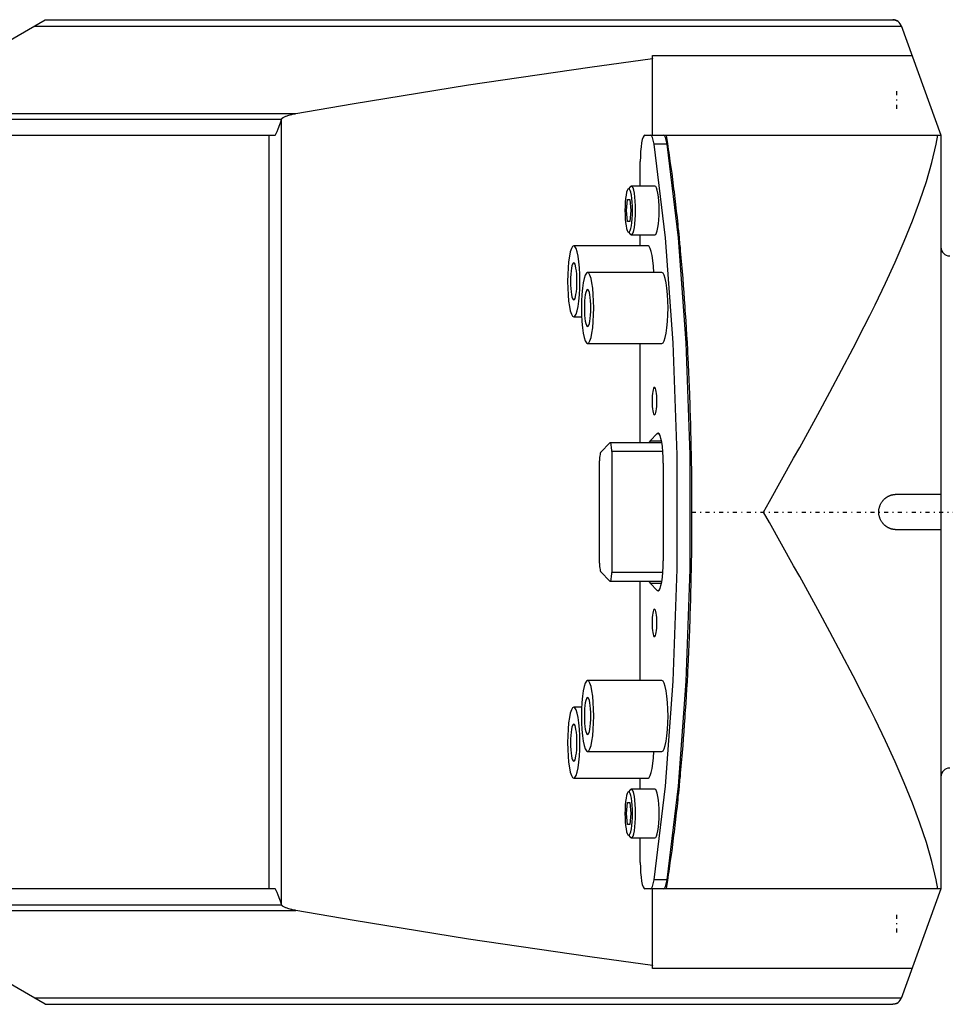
# Model space of a CAD drawing. Extents: x -565 to 345, y -109 to 109.
# Tile 3 of 10: x -418 to -314, y -56 to 56. Entities that reach past the tile are written whole.
import ezdxf

# ---------------------------------------------------------------- set-up
doc = ezdxf.new("R2010")
doc.units = 0
doc.linetypes.add('CENTER', pattern=[1.5, 0.45, -0.5, 0.05, -0.5])
doc.layers.add('AM_0', color=7, linetype='CONTINUOUS')
doc.layers.add('AM_7', color=7, linetype='CENTER')

msp = doc.modelspace()

# ---------------------------------------------------------------- linework, layer by layer
at = {"layer": 'AM_0', "color": 7, "linetype": 'CONTINUOUS'}
for p, q in [((-424.76, 50.14), (-415.47, 55.5)), ((-416.72, 54.78), (-318.97, 54.78)), ((-415.47, 55.5), (-319.93, 55.5)), ((-318.99, 54.84), (-314.5, 42.5)), ((-347.01, 42.5), (-347.01, 51.12)), ((-347.01, 51.12), (-347, 51.08)), ((-347, 42.5), (-347, 51.48)), ((-347, 51.48), (-317.77, 51.48)), ((-423.98, 44.92), (-387.22, 44.92)), ((-422.71, 44.27), (-388.84, 44.27)), ((-388.85, 44.25), (-388.84, 44.27)), ((-388.85, -44.25), (-388.85, 44.25)), ((-421.93, 42.5), (-389.55, 42.5)), ((-390.24, -42.5), (-390.24, 42.5)), ((-347.87, 42.5), (-314.5, 42.5)), ((-314.5, 42.5), (-314.5, -42.5)), ((-345.37, 41.46), (-346.84, 41.46)), ((-348.39, 36.75), (-348.39, 39.5)), ((-349.48, 36.71), (-349.77, 36.41)), ((-346.74, 36.75), (-349.4, 36.75)), ((-349.94, 34), (-349.82, 35.24)), ((-349.82, 35.24), (-349.57, 35.24)), ((-349.57, 35.24), (-349.45, 34)), ((-349.82, 32.76), (-349.94, 34)), ((-349.45, 34), (-349.57, 32.76)), ((-349.57, 32.76), (-349.82, 32.76)), ((-349.77, 31.59), (-349.48, 31.29)), ((-349.4, 31.25), (-346.74, 31.25)), ((-348.39, 30), (-348.39, 31.25)), ((-347.52, 30), (-355.89, 30)), ((-345.96, 27), (-354.33, 27)), ((-355.89, 22), (-355, 22)), ((-354.33, 19), (-345.96, 19)), ((-348.39, 7.81), (-348.39, 19)), ((-352.84, 6.75), (-351.81, 7.79)), ((-345.96, 7.81), (-351.78, 7.81)), ((-347.29, 8.04), (-347.43, 7.81)), ((-347.29, 8.04), (-346.5, 8.85)), ((-347.29, 8.04), (-346, 8.04)), ((-346.5, 8.85), (-346.29, 8.85)), ((-351.61, 6.81), (-351.61, -6.81)), ((-345.85, 6.81), (-351.61, 6.81)), ((-352.98, -5.77), (-352.98, 5.77)), ((-345.8, 5.5), (-345.8, -5.49)), ((-319.5, 2), (-314.5, 2)), ((-314.5, -2), (-319.5, -2)), ((-351.81, -7.79), (-352.84, -6.75)), ((-345.85, -6.81), (-351.61, -6.81)), ((-351.78, -7.81), (-345.96, -7.81)), ((-348.39, -19), (-348.39, -7.81)), ((-347.42, -7.81), (-347.29, -8.03)), ((-347.29, -8.03), (-346, -8.03)), ((-346.5, -8.84), (-347.29, -8.03)), ((-346.5, -8.84), (-346.29, -8.84)), ((-345.96, -19), (-354.33, -19)), ((-355, -22), (-355.89, -22)), ((-354.33, -27), (-345.96, -27)), ((-355.89, -30), (-347.52, -30)), ((-348.39, -31.25), (-348.39, -30)), ((-349.48, -31.29), (-349.77, -31.59)), ((-346.74, -31.25), (-349.4, -31.25)), ((-349.94, -34), (-349.82, -32.76)), ((-349.82, -32.76), (-349.57, -32.76)), ((-349.57, -32.76), (-349.45, -34)), ((-349.82, -35.24), (-349.94, -34)), ((-349.45, -34), (-349.57, -35.24)), ((-349.57, -35.24), (-349.82, -35.24)), ((-349.77, -36.41), (-349.48, -36.71)), ((-349.4, -36.75), (-346.74, -36.75)), ((-348.39, -39.5), (-348.39, -36.75)), ((-345.37, -41.46), (-346.84, -41.46)), ((-389.55, -42.5), (-421.93, -42.5)), ((-314.5, -42.5), (-347.87, -42.5)), ((-347.01, -51.12), (-347.01, -42.5)), ((-347, -51.48), (-347, -42.5)), ((-314.5, -42.5), (-318.99, -54.84)), ((-422.71, -44.27), (-388.84, -44.27)), ((-388.84, -44.27), (-388.85, -44.25)), ((-423.98, -44.92), (-387.22, -44.92)), ((-415.47, -55.5), (-424.76, -50.14)), ((-347, -51.08), (-347.01, -51.12)), ((-317.77, -51.48), (-347, -51.48)), ((-416.72, -54.78), (-318.97, -54.78)), ((-415.47, -55.5), (-319.93, -55.5))]:
    msp.add_line(p, q, dxfattribs=at)
for points in [[(-347.87, 42.5), (-347.97, 42.44), (-348.07, 42.27), (-348.16, 41.99), (-348.24, 41.62), (-348.3, 41.17), (-348.35, 40.65), (-348.38, 40.09), (-348.39, 39.5)], [(-346.84, 41.46), (-346.92, 41.9), (-347.02, 42.23), (-347.13, 42.43), (-347.24, 42.5)], [(-345.37, 41.46), (-345.46, 41.9), (-345.55, 42.23), (-345.66, 42.43), (-345.77, 42.5)], [(-346.84, -41.46), (-345.56, -30.9), (-344.68, -19.06), (-344.22, -6.44), (-344.22, 6.44), (-344.68, 19.06), (-345.56, 30.9), (-346.84, 41.46)], [(-345.37, -41.46), (-344.09, -30.9), (-343.21, -19.06), (-342.76, -6.44), (-342.76, 6.44), (-343.21, 19.06), (-344.09, 30.9), (-345.37, 41.46)], [(-349.48, 31.29), (-349.39, 31.25), (-349.3, 31.31), (-349.21, 31.47), (-349.13, 31.73), (-349.06, 32.07), (-349, 32.49), (-348.96, 32.96), (-348.93, 33.47), (-348.92, 34), (-348.93, 34.53), (-348.96, 35.04), (-349, 35.51), (-349.06, 35.93), (-349.13, 36.27), (-349.21, 36.53), (-349.3, 36.69), (-349.39, 36.75), (-349.48, 36.71)], [(-346.74, 31.25), (-346.65, 31.3), (-346.56, 31.46), (-346.48, 31.71), (-346.4, 32.06), (-346.34, 32.47), (-346.3, 32.95), (-346.27, 33.46), (-346.26, 34), (-346.27, 34.54), (-346.3, 35.05), (-346.34, 35.53), (-346.4, 35.94), (-346.48, 36.29), (-346.56, 36.54), (-346.65, 36.7), (-346.74, 36.75)], [(-346.85, 27), (-346.89, 27.71), (-346.96, 28.35), (-347.05, 28.92), (-347.15, 29.38), (-347.27, 29.72), (-347.39, 29.93), (-347.52, 30)], [(-345.96, 19), (-345.82, 19.08), (-345.69, 19.3), (-345.57, 19.67), (-345.47, 20.17), (-345.38, 20.78), (-345.32, 21.47), (-345.28, 22.22), (-345.26, 23), (-345.28, 23.78), (-345.32, 24.53), (-345.38, 25.22), (-345.47, 25.83), (-345.57, 26.33), (-345.69, 26.7), (-345.82, 26.92), (-345.96, 27)], [(-345.8, 5.5), (-345.81, 6.15), (-345.85, 6.78), (-345.9, 7.37), (-345.97, 7.88), (-346.06, 8.3), (-346.16, 8.62), (-346.27, 8.82), (-346.38, 8.9), (-346.5, 8.85)], [(-351.61, 6.81), (-351.61, 7), (-351.62, 7.19), (-351.64, 7.36), (-351.66, 7.51), (-351.68, 7.63), (-351.71, 7.73), (-351.74, 7.79), (-351.78, 7.81), (-351.81, 7.79)], [(-352.84, 6.75), (-352.87, 6.7), (-352.9, 6.61), (-352.93, 6.48), (-352.95, 6.33), (-352.97, 6.16), (-352.98, 5.97), (-352.98, 5.77)], [(-346.5, -8.84), (-346.38, -8.89), (-346.27, -8.81), (-346.16, -8.61), (-346.06, -8.29), (-345.97, -7.87), (-345.9, -7.36), (-345.85, -6.77), (-345.81, -6.14), (-345.8, -5.49)], [(-352.98, -5.77), (-352.98, -5.97), (-352.97, -6.16), (-352.95, -6.33), (-352.93, -6.48), (-352.9, -6.61), (-352.87, -6.7), (-352.84, -6.75)], [(-351.81, -7.79), (-351.78, -7.81), (-351.74, -7.79), (-351.71, -7.73), (-351.68, -7.63), (-351.66, -7.51), (-351.64, -7.36), (-351.62, -7.19), (-351.61, -7), (-351.61, -6.81)], [(-345.96, -27), (-345.82, -26.92), (-345.69, -26.7), (-345.57, -26.33), (-345.47, -25.83), (-345.38, -25.22), (-345.32, -24.53), (-345.28, -23.78), (-345.26, -23), (-345.28, -22.22), (-345.32, -21.47), (-345.38, -20.78), (-345.47, -20.17), (-345.57, -19.67), (-345.69, -19.3), (-345.82, -19.08), (-345.96, -19)], [(-347.52, -30), (-347.39, -29.93), (-347.27, -29.72), (-347.15, -29.38), (-347.05, -28.92), (-346.96, -28.35), (-346.89, -27.71), (-346.85, -27)], [(-349.48, -36.71), (-349.39, -36.75), (-349.3, -36.69), (-349.21, -36.53), (-349.13, -36.27), (-349.06, -35.93), (-349, -35.51), (-348.96, -35.04), (-348.93, -34.53), (-348.92, -34), (-348.93, -33.47), (-348.96, -32.96), (-349, -32.49), (-349.06, -32.07), (-349.13, -31.73), (-349.21, -31.47), (-349.3, -31.31), (-349.39, -31.25), (-349.48, -31.29)], [(-346.74, -36.75), (-346.65, -36.7), (-346.56, -36.54), (-346.48, -36.29), (-346.4, -35.94), (-346.34, -35.53), (-346.3, -35.05), (-346.27, -34.54), (-346.26, -34), (-346.27, -33.46), (-346.3, -32.95), (-346.34, -32.47), (-346.4, -32.06), (-346.48, -31.71), (-346.56, -31.46), (-346.65, -31.3), (-346.74, -31.25)], [(-348.39, -39.5), (-348.38, -40.09), (-348.35, -40.65), (-348.3, -41.17), (-348.24, -41.62), (-348.16, -41.99), (-348.07, -42.27), (-347.97, -42.44), (-347.87, -42.5)], [(-347.24, -42.5), (-347.13, -42.43), (-347.02, -42.23), (-346.92, -41.9), (-346.84, -41.46)], [(-345.77, -42.5), (-345.66, -42.43), (-345.55, -42.23), (-345.46, -41.9), (-345.37, -41.46)]]:
    msp.add_lwpolyline(points, dxfattribs=at)
for points in [[(-349.7, 36.45), (-349.78, 36.4), (-349.86, 36.26), (-349.93, 36.04), (-350, 35.73), (-350.05, 35.36), (-350.09, 34.94), (-350.11, 34.48), (-350.12, 34), (-350.11, 33.52), (-350.09, 33.06), (-350.05, 32.64), (-350, 32.27), (-349.93, 31.96), (-349.86, 31.74), (-349.78, 31.6), (-349.7, 31.55), (-349.61, 31.6), (-349.53, 31.74), (-349.46, 31.96), (-349.39, 32.27), (-349.34, 32.64), (-349.3, 33.06), (-349.28, 33.52), (-349.27, 34), (-349.28, 34.48), (-349.3, 34.94), (-349.34, 35.36), (-349.39, 35.73), (-349.46, 36.04), (-349.53, 36.26), (-349.61, 36.4)], [(-355.89, 22), (-355.76, 22.08), (-355.63, 22.3), (-355.51, 22.67), (-355.4, 23.17), (-355.32, 23.78), (-355.25, 24.47), (-355.21, 25.22), (-355.2, 26), (-355.21, 26.78), (-355.25, 27.53), (-355.32, 28.22), (-355.4, 28.83), (-355.51, 29.33), (-355.63, 29.7), (-355.76, 29.92), (-355.89, 30), (-356.03, 29.92), (-356.16, 29.7), (-356.28, 29.33), (-356.38, 28.83), (-356.47, 28.22), (-356.53, 27.53), (-356.57, 26.78), (-356.59, 26), (-356.57, 25.22), (-356.53, 24.47), (-356.47, 23.78), (-356.38, 23.17), (-356.28, 22.67), (-356.16, 22.3), (-356.03, 22.08)], [(-355.89, 28.1), (-355.96, 28.06), (-356.03, 27.94), (-356.1, 27.75), (-356.15, 27.48), (-356.2, 27.17), (-356.23, 26.8), (-356.25, 26.41), (-356.26, 26), (-356.25, 25.59), (-356.23, 25.2), (-356.2, 24.83), (-356.15, 24.52), (-356.1, 24.25), (-356.03, 24.06), (-355.96, 23.94), (-355.89, 23.9), (-355.82, 23.94), (-355.75, 24.06), (-355.69, 24.25), (-355.64, 24.52), (-355.59, 24.83), (-355.56, 25.2), (-355.54, 25.59), (-355.53, 26), (-355.54, 26.41), (-355.56, 26.8), (-355.59, 27.17), (-355.64, 27.48), (-355.69, 27.75), (-355.75, 27.94), (-355.82, 28.06)], [(-354.33, 19), (-354.19, 19.08), (-354.06, 19.3), (-353.94, 19.67), (-353.84, 20.17), (-353.75, 20.78), (-353.69, 21.47), (-353.65, 22.22), (-353.64, 23), (-353.65, 23.78), (-353.69, 24.53), (-353.75, 25.22), (-353.84, 25.83), (-353.94, 26.33), (-354.06, 26.7), (-354.19, 26.92), (-354.33, 27), (-354.47, 26.92), (-354.6, 26.7), (-354.72, 26.33), (-354.82, 25.83), (-354.91, 25.22), (-354.97, 24.53), (-355.01, 23.78), (-355.02, 23), (-355.01, 22.22), (-354.97, 21.47), (-354.91, 20.78), (-354.82, 20.17), (-354.72, 19.67), (-354.6, 19.3), (-354.47, 19.08)], [(-354.33, 25.1), (-354.4, 25.06), (-354.47, 24.94), (-354.53, 24.75), (-354.59, 24.48), (-354.63, 24.17), (-354.67, 23.8), (-354.69, 23.41), (-354.69, 23), (-354.69, 22.59), (-354.67, 22.2), (-354.63, 21.83), (-354.59, 21.52), (-354.53, 21.25), (-354.47, 21.06), (-354.4, 20.94), (-354.33, 20.9), (-354.26, 20.94), (-354.19, 21.06), (-354.13, 21.25), (-354.07, 21.52), (-354.03, 21.83), (-353.99, 22.2), (-353.97, 22.59), (-353.97, 23), (-353.97, 23.41), (-353.99, 23.8), (-354.03, 24.17), (-354.07, 24.48), (-354.13, 24.75), (-354.19, 24.94), (-354.26, 25.06)], [(-346.79, 10.95), (-346.74, 10.98), (-346.69, 11.07), (-346.64, 11.21), (-346.6, 11.4), (-346.57, 11.64), (-346.54, 11.91), (-346.53, 12.2), (-346.52, 12.5), (-346.53, 12.8), (-346.54, 13.09), (-346.57, 13.36), (-346.6, 13.6), (-346.64, 13.79), (-346.69, 13.93), (-346.74, 14.02), (-346.79, 14.05), (-346.85, 14.02), (-346.9, 13.93), (-346.94, 13.79), (-346.98, 13.6), (-347.02, 13.36), (-347.04, 13.09), (-347.06, 12.8), (-347.06, 12.5), (-347.06, 12.2), (-347.04, 11.91), (-347.02, 11.64), (-346.98, 11.4), (-346.94, 11.21), (-346.9, 11.07), (-346.85, 10.98)], [(-346.79, -14.05), (-346.74, -14.02), (-346.69, -13.93), (-346.64, -13.79), (-346.6, -13.6), (-346.57, -13.36), (-346.54, -13.09), (-346.53, -12.8), (-346.52, -12.5), (-346.53, -12.2), (-346.54, -11.91), (-346.57, -11.64), (-346.6, -11.4), (-346.64, -11.21), (-346.69, -11.07), (-346.74, -10.98), (-346.79, -10.95), (-346.85, -10.98), (-346.9, -11.07), (-346.94, -11.21), (-346.98, -11.4), (-347.02, -11.64), (-347.04, -11.91), (-347.06, -12.2), (-347.06, -12.5), (-347.06, -12.8), (-347.04, -13.09), (-347.02, -13.36), (-346.98, -13.6), (-346.94, -13.79), (-346.9, -13.93), (-346.85, -14.02)], [(-354.33, -27), (-354.19, -26.92), (-354.06, -26.7), (-353.94, -26.33), (-353.84, -25.83), (-353.75, -25.22), (-353.69, -24.53), (-353.65, -23.78), (-353.64, -23), (-353.65, -22.22), (-353.69, -21.47), (-353.75, -20.78), (-353.84, -20.17), (-353.94, -19.67), (-354.06, -19.3), (-354.19, -19.08), (-354.33, -19), (-354.47, -19.08), (-354.6, -19.3), (-354.72, -19.67), (-354.82, -20.17), (-354.91, -20.78), (-354.97, -21.47), (-355.01, -22.22), (-355.02, -23), (-355.01, -23.78), (-354.97, -24.53), (-354.91, -25.22), (-354.82, -25.83), (-354.72, -26.33), (-354.6, -26.7), (-354.47, -26.92)], [(-354.33, -20.9), (-354.4, -20.94), (-354.47, -21.06), (-354.53, -21.25), (-354.59, -21.52), (-354.63, -21.83), (-354.67, -22.2), (-354.69, -22.59), (-354.69, -23), (-354.69, -23.41), (-354.67, -23.8), (-354.63, -24.17), (-354.59, -24.48), (-354.53, -24.75), (-354.47, -24.94), (-354.4, -25.06), (-354.33, -25.1), (-354.26, -25.06), (-354.19, -24.94), (-354.13, -24.75), (-354.07, -24.48), (-354.03, -24.17), (-353.99, -23.8), (-353.97, -23.41), (-353.97, -23), (-353.97, -22.59), (-353.99, -22.2), (-354.03, -21.83), (-354.07, -21.52), (-354.13, -21.25), (-354.19, -21.06), (-354.26, -20.94)], [(-355.89, -30), (-355.76, -29.92), (-355.63, -29.7), (-355.51, -29.33), (-355.4, -28.83), (-355.32, -28.22), (-355.25, -27.53), (-355.21, -26.78), (-355.2, -26), (-355.21, -25.22), (-355.25, -24.47), (-355.32, -23.78), (-355.4, -23.17), (-355.51, -22.67), (-355.63, -22.3), (-355.76, -22.08), (-355.89, -22), (-356.03, -22.08), (-356.16, -22.3), (-356.28, -22.67), (-356.38, -23.17), (-356.47, -23.78), (-356.53, -24.47), (-356.57, -25.22), (-356.59, -26), (-356.57, -26.78), (-356.53, -27.53), (-356.47, -28.22), (-356.38, -28.83), (-356.28, -29.33), (-356.16, -29.7), (-356.03, -29.92)], [(-355.89, -23.9), (-355.96, -23.94), (-356.03, -24.06), (-356.1, -24.25), (-356.15, -24.52), (-356.2, -24.83), (-356.23, -25.2), (-356.25, -25.59), (-356.26, -26), (-356.25, -26.41), (-356.23, -26.8), (-356.2, -27.17), (-356.15, -27.48), (-356.1, -27.75), (-356.03, -27.94), (-355.96, -28.06), (-355.89, -28.1), (-355.82, -28.06), (-355.75, -27.94), (-355.69, -27.75), (-355.64, -27.48), (-355.59, -27.17), (-355.56, -26.8), (-355.54, -26.41), (-355.53, -26), (-355.54, -25.59), (-355.56, -25.2), (-355.59, -24.83), (-355.64, -24.52), (-355.69, -24.25), (-355.75, -24.06), (-355.82, -23.94)], [(-349.7, -31.55), (-349.78, -31.6), (-349.86, -31.74), (-349.93, -31.96), (-350, -32.27), (-350.05, -32.64), (-350.09, -33.06), (-350.11, -33.52), (-350.12, -34), (-350.11, -34.48), (-350.09, -34.94), (-350.05, -35.36), (-350, -35.73), (-349.93, -36.04), (-349.86, -36.26), (-349.78, -36.4), (-349.7, -36.45), (-349.61, -36.4), (-349.53, -36.26), (-349.46, -36.04), (-349.39, -35.73), (-349.34, -35.36), (-349.3, -34.94), (-349.28, -34.48), (-349.27, -34), (-349.28, -33.52), (-349.3, -33.06), (-349.34, -32.64), (-349.39, -32.27), (-349.46, -31.96), (-349.53, -31.74), (-349.61, -31.6)]]:
    msp.add_lwpolyline(points, close=True, dxfattribs=at)
for points in [[(-318.99, 54.84, 0), (-319.01, 54.88, 0), (-319.04, 54.95, 0), (-319.07, 55.01, 0), (-319.09, 55.04, 0), (-319.11, 55.07, 0), (-319.15, 55.13, 0), (-319.2, 55.18, 0), (-319.25, 55.23, 0), (-319.3, 55.28, 0), (-319.36, 55.32, 0), (-319.38, 55.34, 0), (-319.41, 55.35, 0), (-319.47, 55.39, 0), (-319.53, 55.42, 0), (-319.59, 55.44, 0), (-319.66, 55.46, 0), (-319.72, 55.48, 0), (-319.75, 55.48, 0), (-319.78, 55.49, 0), (-319.84, 55.5, 0), (-319.9, 55.5, 0), (-319.93, 55.5, 0)], [(-319.93, 55.5, 0), (-319.92, 55.5, 0), (-319.9, 55.5, 0), (-319.87, 55.5, 0), (-319.86, 55.5, 0), (-319.85, 55.5, 0), (-319.82, 55.49, 0), (-319.8, 55.49, 0), (-319.77, 55.49, 0), (-319.75, 55.48, 0), (-319.73, 55.48, 0), (-319.71, 55.48, 0), (-319.7, 55.47, 0), (-319.68, 55.47, 0), (-319.65, 55.46, 0), (-319.63, 55.45, 0), (-319.6, 55.45, 0), (-319.58, 55.44, 0), (-319.57, 55.43, 0), (-319.56, 55.43, 0), (-319.53, 55.42, 0), (-319.51, 55.41, 0), (-319.5, 55.4, 0)], [(-387.22, 44.92, 0), (-380.89, 46.02, 0), (-367.76, 48.15, 0), (-354.07, 50.16, 0), (-347.01, 51.12, 0)], [(-388.84, 44.27, 0), (-388.84, 44.27, 0), (-388.84, 44.28, 0), (-388.84, 44.28, 0), (-388.84, 44.29, 0), (-388.84, 44.29, 0), (-388.83, 44.3, 0), (-388.83, 44.3, 0), (-388.83, 44.31, 0), (-388.82, 44.32, 0), (-388.82, 44.32, 0), (-388.82, 44.33, 0), (-388.81, 44.33, 0), (-388.81, 44.34, 0), (-388.81, 44.34, 0), (-388.8, 44.35, 0), (-388.79, 44.36, 0), (-388.79, 44.36, 0), (-388.79, 44.37, 0), (-388.78, 44.37, 0), (-388.78, 44.38, 0), (-388.77, 44.38, 0), (-388.77, 44.39, 0), (-388.76, 44.39, 0), (-388.76, 44.4, 0), (-388.75, 44.4, 0), (-388.75, 44.41, 0), (-388.74, 44.41, 0), (-388.74, 44.42, 0), (-388.73, 44.42, 0), (-388.72, 44.43, 0), (-388.71, 44.44, 0), (-388.7, 44.44, 0), (-388.7, 44.45, 0), (-388.69, 44.45, 0), (-388.68, 44.46, 0), (-388.68, 44.46, 0), (-388.67, 44.47, 0), (-388.66, 44.48, 0), (-388.65, 44.48, 0), (-388.64, 44.48, 0), (-388.64, 44.49, 0), (-388.63, 44.49, 0), (-388.61, 44.5, 0), (-388.57, 44.52, 0), (-388.5, 44.56, 0), (-388.42, 44.6, 0), (-388.37, 44.62, 0), (-388.32, 44.64, 0), (-388.22, 44.67, 0), (-388.11, 44.71, 0), (-388, 44.74, 0), (-387.87, 44.78, 0), (-387.74, 44.81, 0), (-387.67, 44.82, 0), (-387.6, 44.84, 0), (-387.45, 44.87, 0), (-387.3, 44.9, 0), (-387.22, 44.92, 0)], [(-389.55, 42.5, 0), (-389.53, 42.53, 0), (-389.49, 42.6, 0), (-389.45, 42.67, 0), (-389.43, 42.71, 0), (-389.41, 42.75, 0), (-389.37, 42.83, 0), (-389.33, 42.91, 0), (-389.3, 43, 0), (-389.26, 43.09, 0), (-389.22, 43.18, 0), (-389.2, 43.23, 0), (-389.18, 43.28, 0), (-389.14, 43.38, 0), (-389.1, 43.48, 0), (-388.97, 43.87, 0), (-388.85, 44.25, 0)], [(-345.48, 42.5, 0), (-345.43, 42.18, 0), (-345.33, 41.53, 0), (-345.23, 40.87, 0), (-345.18, 40.54, 0), (-345.13, 40.21, 0), (-345.04, 39.54, 0), (-344.94, 38.86, 0), (-344.85, 38.18, 0), (-344.76, 37.48, 0), (-344.67, 36.78, 0), (-344.63, 36.43, 0), (-344.58, 36.08, 0), (-344.5, 35.36, 0), (-344.42, 34.65, 0), (-344.33, 33.92, 0), (-344.25, 33.19, 0), (-344.17, 32.45, 0), (-344.14, 32.08, 0), (-344.1, 31.71, 0), (-344.02, 30.96, 0), (-343.95, 30.2, 0), (-343.91, 29.82, 0), (-343.88, 29.44, 0), (-343.81, 28.67, 0), (-343.74, 27.9, 0), (-343.71, 27.51, 0), (-343.67, 27.12, 0), (-343.61, 26.34, 0), (-343.55, 25.55, 0), (-343.49, 24.76, 0), (-343.43, 23.97, 0), (-343.37, 23.16, 0), (-343.35, 22.76, 0), (-343.32, 22.36, 0), (-343.27, 21.55, 0), (-343.22, 20.74, 0), (-343.17, 19.92, 0), (-343.12, 19.1, 0), (-343.08, 18.28, 0), (-343.05, 17.86, 0), (-343.03, 17.45, 0), (-342.99, 16.62, 0), (-342.95, 15.78, 0), (-342.92, 14.95, 0), (-342.88, 14.11, 0), (-342.85, 13.27, 0), (-342.83, 12.84, 0), (-342.82, 12.42, 0), (-342.79, 11.58, 0), (-342.76, 10.73, 0), (-342.74, 9.88, 0), (-342.72, 9.02, 0), (-342.69, 8.17, 0), (-342.69, 7.74, 0), (-342.68, 7.31, 0), (-342.66, 6.46, 0), (-342.65, 5.6, 0), (-342.63, 4.74, 0), (-342.62, 3.88, 0), (-342.61, 3.02, 0), (-342.61, 2.59, 0), (-342.61, 2.16, 0), (-342.6, 1.29, 0), (-342.6, 0.43, 0), (-342.6, 0, 0), (-342.6, -0.43, 0), (-342.6, -1.29, 0), (-342.61, -2.16, 0), (-342.61, -2.59, 0), (-342.61, -3.02, 0), (-342.62, -3.88, 0), (-342.63, -4.74, 0), (-342.65, -5.6, 0), (-342.66, -6.46, 0), (-342.68, -7.31, 0), (-342.69, -7.74, 0), (-342.69, -8.17, 0), (-342.72, -9.02, 0), (-342.74, -9.88, 0), (-342.76, -10.73, 0), (-342.79, -11.58, 0), (-342.82, -12.42, 0), (-342.83, -12.84, 0), (-342.85, -13.27, 0), (-342.88, -14.11, 0), (-342.92, -14.95, 0), (-342.95, -15.78, 0), (-342.99, -16.62, 0), (-343.03, -17.45, 0), (-343.05, -17.86, 0), (-343.08, -18.28, 0), (-343.12, -19.1, 0), (-343.17, -19.92, 0), (-343.22, -20.74, 0), (-343.27, -21.55, 0), (-343.32, -22.36, 0), (-343.35, -22.76, 0), (-343.37, -23.16, 0), (-343.43, -23.97, 0), (-343.49, -24.76, 0), (-343.55, -25.55, 0), (-343.61, -26.34, 0), (-343.67, -27.12, 0), (-343.71, -27.51, 0), (-343.74, -27.9, 0), (-343.81, -28.67, 0), (-343.88, -29.44, 0), (-343.91, -29.82, 0), (-343.95, -30.2, 0), (-344.02, -30.96, 0), (-344.1, -31.71, 0), (-344.14, -32.08, 0), (-344.17, -32.45, 0), (-344.25, -33.19, 0), (-344.33, -33.92, 0), (-344.42, -34.65, 0), (-344.5, -35.36, 0), (-344.58, -36.08, 0), (-344.63, -36.43, 0), (-344.67, -36.78, 0), (-344.76, -37.48, 0), (-344.85, -38.18, 0), (-344.94, -38.86, 0), (-345.04, -39.54, 0), (-345.13, -40.21, 0), (-345.18, -40.54, 0), (-345.23, -40.87, 0), (-345.33, -41.53, 0), (-345.43, -42.18, 0), (-345.48, -42.5, 0)], [(-334.5, 0, 0), (-333.83, 1.2, 0), (-332.47, 3.61, 0), (-331.11, 6.06, 0), (-330.42, 7.29, 0), (-329.74, 8.53, 0), (-328.37, 11.01, 0), (-327.02, 13.5, 0), (-325.69, 15.98, 0), (-324.39, 18.46, 0), (-323.13, 20.93, 0), (-322.51, 22.15, 0), (-321.91, 23.37, 0), (-320.75, 25.79, 0), (-319.66, 28.17, 0), (-318.64, 30.52, 0), (-317.71, 32.82, 0), (-316.87, 35.07, 0), (-316.49, 36.17, 0), (-316.13, 37.27, 0), (-315.52, 39.41, 0), (-315.03, 41.48, 0), (-314.84, 42.5, 0)], [(-319.5, -2, 0), (-319.52, -2, 0), (-319.57, -2, 0), (-319.61, -2, 0), (-319.64, -2, 0), (-319.66, -1.99, 0), (-319.71, -1.99, 0), (-319.76, -1.98, 0), (-319.8, -1.98, 0), (-319.85, -1.97, 0), (-319.9, -1.96, 0), (-319.93, -1.95, 0), (-319.95, -1.95, 0), (-320, -1.94, 0), (-320.05, -1.92, 0), (-320.1, -1.91, 0), (-320.15, -1.89, 0), (-320.2, -1.88, 0), (-320.22, -1.87, 0), (-320.24, -1.86, 0), (-320.29, -1.84, 0), (-320.34, -1.81, 0), (-320.37, -1.8, 0), (-320.39, -1.79, 0), (-320.44, -1.77, 0), (-320.49, -1.74, 0), (-320.51, -1.73, 0), (-320.53, -1.71, 0), (-320.58, -1.68, 0), (-320.63, -1.65, 0), (-320.67, -1.62, 0), (-320.72, -1.59, 0), (-320.76, -1.55, 0), (-320.78, -1.53, 0), (-320.81, -1.52, 0), (-320.85, -1.48, 0), (-320.89, -1.44, 0), (-320.93, -1.4, 0), (-320.97, -1.36, 0), (-321.01, -1.31, 0), (-321.03, -1.29, 0), (-321.05, -1.27, 0), (-321.08, -1.22, 0), (-321.12, -1.17, 0), (-321.16, -1.12, 0), (-321.19, -1.07, 0), (-321.23, -1.01, 0), (-321.24, -0.98, 0), (-321.26, -0.95, 0), (-321.29, -0.89, 0), (-321.32, -0.83, 0), (-321.34, -0.77, 0), (-321.37, -0.71, 0), (-321.39, -0.64, 0), (-321.4, -0.61, 0), (-321.41, -0.58, 0), (-321.43, -0.51, 0), (-321.45, -0.44, 0), (-321.46, -0.38, 0), (-321.48, -0.31, 0), (-321.49, -0.24, 0), (-321.49, -0.21, 0), (-321.49, -0.17, 0), (-321.5, -0.1, 0), (-321.5, -0.03, 0), (-321.5, 0, 0), (-321.5, 0.03, 0), (-321.5, 0.1, 0), (-321.49, 0.17, 0), (-321.49, 0.21, 0), (-321.49, 0.24, 0), (-321.48, 0.31, 0), (-321.46, 0.38, 0), (-321.45, 0.44, 0), (-321.43, 0.51, 0), (-321.41, 0.58, 0), (-321.4, 0.61, 0), (-321.39, 0.64, 0), (-321.37, 0.71, 0), (-321.34, 0.77, 0), (-321.32, 0.83, 0), (-321.29, 0.89, 0), (-321.26, 0.95, 0), (-321.24, 0.98, 0), (-321.23, 1.01, 0), (-321.19, 1.07, 0), (-321.16, 1.12, 0), (-321.12, 1.17, 0), (-321.08, 1.22, 0), (-321.05, 1.27, 0), (-321.03, 1.29, 0), (-321.01, 1.31, 0), (-320.97, 1.36, 0), (-320.93, 1.4, 0), (-320.89, 1.44, 0), (-320.85, 1.48, 0), (-320.81, 1.52, 0), (-320.78, 1.53, 0), (-320.76, 1.55, 0), (-320.72, 1.59, 0), (-320.67, 1.62, 0), (-320.63, 1.65, 0), (-320.58, 1.68, 0), (-320.53, 1.71, 0), (-320.51, 1.73, 0), (-320.49, 1.74, 0), (-320.44, 1.77, 0), (-320.39, 1.79, 0), (-320.37, 1.8, 0), (-320.34, 1.81, 0), (-320.29, 1.84, 0), (-320.24, 1.86, 0), (-320.22, 1.87, 0), (-320.2, 1.88, 0), (-320.15, 1.89, 0), (-320.1, 1.91, 0), (-320.05, 1.92, 0), (-320, 1.94, 0), (-319.95, 1.95, 0), (-319.93, 1.95, 0), (-319.9, 1.96, 0), (-319.85, 1.97, 0), (-319.8, 1.98, 0), (-319.76, 1.98, 0), (-319.71, 1.99, 0), (-319.66, 1.99, 0), (-319.64, 2, 0), (-319.61, 2, 0), (-319.57, 2, 0), (-319.52, 2, 0), (-319.5, 2, 0)], [(-314.84, -42.5, 0), (-315.03, -41.48, 0), (-315.52, -39.41, 0), (-316.13, -37.27, 0), (-316.49, -36.17, 0), (-316.87, -35.07, 0), (-317.71, -32.82, 0), (-318.64, -30.52, 0), (-319.66, -28.17, 0), (-320.75, -25.79, 0), (-321.91, -23.37, 0), (-322.51, -22.15, 0), (-323.13, -20.93, 0), (-324.39, -18.46, 0), (-325.69, -15.98, 0), (-327.02, -13.5, 0), (-328.37, -11.01, 0), (-329.74, -8.53, 0), (-330.42, -7.29, 0), (-331.11, -6.06, 0), (-332.47, -3.61, 0), (-333.83, -1.2, 0), (-334.5, 0, 0)], [(-388.85, -44.25, 0), (-388.97, -43.87, 0), (-389.1, -43.48, 0), (-389.14, -43.38, 0), (-389.18, -43.28, 0), (-389.2, -43.23, 0), (-389.22, -43.18, 0), (-389.26, -43.09, 0), (-389.3, -43, 0), (-389.33, -42.91, 0), (-389.37, -42.83, 0), (-389.41, -42.75, 0), (-389.43, -42.71, 0), (-389.45, -42.67, 0), (-389.49, -42.6, 0), (-389.53, -42.53, 0), (-389.55, -42.5, 0)], [(-387.22, -44.92, 0), (-387.3, -44.9, 0), (-387.45, -44.87, 0), (-387.6, -44.84, 0), (-387.67, -44.82, 0), (-387.74, -44.81, 0), (-387.87, -44.78, 0), (-388, -44.74, 0), (-388.11, -44.71, 0), (-388.22, -44.67, 0), (-388.32, -44.64, 0), (-388.37, -44.62, 0), (-388.42, -44.6, 0), (-388.5, -44.56, 0), (-388.57, -44.52, 0), (-388.64, -44.48, 0), (-388.68, -44.46, 0), (-388.68, -44.46, 0), (-388.69, -44.45, 0), (-388.7, -44.45, 0), (-388.7, -44.44, 0), (-388.71, -44.44, 0), (-388.72, -44.43, 0), (-388.73, -44.42, 0), (-388.74, -44.42, 0), (-388.74, -44.41, 0), (-388.75, -44.41, 0), (-388.75, -44.4, 0), (-388.76, -44.4, 0), (-388.76, -44.39, 0), (-388.77, -44.39, 0), (-388.77, -44.38, 0), (-388.78, -44.38, 0), (-388.78, -44.37, 0), (-388.79, -44.37, 0), (-388.79, -44.36, 0), (-388.79, -44.36, 0), (-388.8, -44.35, 0), (-388.81, -44.34, 0), (-388.81, -44.34, 0), (-388.81, -44.33, 0), (-388.82, -44.33, 0), (-388.82, -44.32, 0), (-388.82, -44.32, 0), (-388.83, -44.31, 0), (-388.83, -44.3, 0), (-388.83, -44.3, 0), (-388.84, -44.29, 0), (-388.84, -44.29, 0), (-388.84, -44.28, 0), (-388.84, -44.28, 0), (-388.84, -44.27, 0), (-388.84, -44.27, 0)], [(-347.01, -51.12, 0), (-354.07, -50.16, 0), (-367.76, -48.15, 0), (-380.89, -46.02, 0), (-387.22, -44.92, 0)], [(-319.5, -55.4, 0), (-319.51, -55.41, 0), (-319.53, -55.42, 0), (-319.56, -55.43, 0), (-319.57, -55.43, 0), (-319.58, -55.44, 0), (-319.6, -55.45, 0), (-319.63, -55.45, 0), (-319.65, -55.46, 0), (-319.68, -55.47, 0), (-319.7, -55.47, 0), (-319.71, -55.48, 0), (-319.73, -55.48, 0), (-319.75, -55.48, 0), (-319.77, -55.49, 0), (-319.8, -55.49, 0), (-319.82, -55.49, 0), (-319.85, -55.5, 0), (-319.86, -55.5, 0), (-319.87, -55.5, 0), (-319.9, -55.5, 0), (-319.92, -55.5, 0), (-319.93, -55.5, 0)]]:
    msp.add_polyline3d(points, dxfattribs=at)
for centre, start, end in [((-319.93, 54.5), 20, 64.4168), ((-313.5, 29.87), 180, 270), ((-313.5, -29.87), 90, 180), ((-319.93, -54.5), 295.5832, 340)]:
    msp.add_arc(centre, 1, start, end, dxfattribs=at)
at = {"layer": 'AM_7', "color": 4, "linetype": 'CENTER'}
for p, q in [((-319.5, 47.44), (-319.5, 45.41)), ((-342.59, 0), (88.2, 0)), ((-319.5, -45.4), (-319.5, -47.5))]:
    msp.add_line(p, q, dxfattribs=at)

doc.saveas('drawing.dxf')
